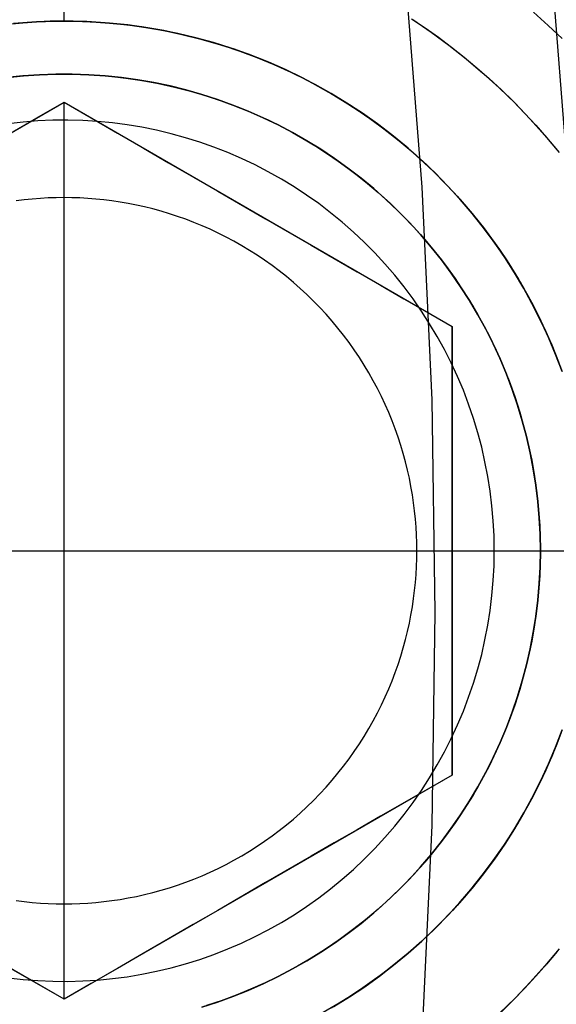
# Model space of a CAD drawing. Header units: millimetres. Extents: x -356 to 356, y -410 to 410.
# Tile 67 of 126: x 18.12 to 19.65, y -1.28 to 1.5. Entities that reach past the tile are written whole.
import ezdxf

# ---------------------------------------------------------------- set-up
doc = ezdxf.new("R2010")
doc.units = ezdxf.units.MM
doc.header["$MEASUREMENT"] = 0
doc.layers.add('1', color=7, linetype='Continuous')

msp = doc.modelspace()

# ---------------------------------------------------------------- linework, layer by layer
at = {"layer": '1', "color": 252, "extrusion": (-0.000237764, 0, 1)}
for points in [[(27.5022, 0), (27.4858, 0.9501), (27.4366, 1.899), (27.3547, 2.8457), (27.2401, 3.789), (27.0931, 4.7278), (26.9138, 5.6609), (26.7023, 6.5874), (26.459, 7.5059), (26.1842, 8.4155), (25.8781, 9.3151), (25.5411, 10.2036), (25.1737, 11.0799), (24.7763, 11.943), (24.3493, 12.7919), (23.8932, 13.6255), (23.4087, 14.4429), (22.8962, 15.2431), (22.3564, 16.0251), (21.7899, 16.788), (21.1975, 17.5309), (20.5797, 18.253), (19.9374, 18.9532), (19.2714, 19.6309), (18.5823, 20.2852), (17.871, 20.9153), (17.1384, 21.5205), (16.3854, 22.1001), (15.6128, 22.6533), (14.8216, 23.1795), (14.0127, 23.6781), (13.1871, 24.1484), (12.3457, 24.59), (11.4895, 25.0023), (10.6197, 25.3848), (9.7372, 25.7371), (8.843, 26.0586), (7.9383, 26.3491), (7.0241, 26.6083), (6.1015, 26.8357), (5.1715, 27.0311), (4.2354, 27.1943), (3.2943, 27.3251), (2.3491, 27.4233), (1.4012, 27.4889), (0.4515, 27.5217), (-0.4987, 27.5217), (-1.4484, 27.4889), (-2.3963, 27.4233), (-3.3415, 27.3251), (-4.2827, 27.1943), (-5.2188, 27.0311), (-6.1487, 26.8357), (-7.0713, 26.6083), (-7.9855, 26.3491), (-8.8902, 26.0586), (-9.7844, 25.7371), (-10.6669, 25.3848), (-11.5368, 25.0023), (-12.3929, 24.59), (-13.2343, 24.1484), (-14.0599, 23.6781), (-14.8688, 23.1795), (-15.66, 22.6533), (-16.4326, 22.1001), (-17.1857, 21.5205), (-17.9182, 20.9153), (-18.6295, 20.2852), (-19.3186, 19.6309), (-19.9847, 18.9532), (-20.6269, 18.253), (-21.2447, 17.5309), (-21.8372, 16.788), (-22.4036, 16.0251), (-22.9434, 15.2431), (-23.4559, 14.4429), (-23.9404, 13.6255), (-24.3965, 12.7919), (-24.8235, 11.943), (-25.2209, 11.0799), (-25.5883, 10.2036), (-25.9253, 9.3151), (-26.2314, 8.4155), (-26.5062, 7.5059), (-26.7495, 6.5874), (-26.961, 5.6609), (-27.1403, 4.7278), (-27.2874, 3.789), (-27.4019, 2.8457), (-27.4838, 1.899), (-27.533, 0.9501), (-27.5494, 0)], [(-27.5494, 0), (-27.533, -0.9501), (-27.4838, -1.899), (-27.4019, -2.8457), (-27.2874, -3.789), (-27.1403, -4.7278), (-26.961, -5.6609), (-26.7495, -6.5874), (-26.5062, -7.5059), (-26.2314, -8.4155), (-25.9253, -9.3151), (-25.5883, -10.2036), (-25.2209, -11.0799), (-24.8235, -11.943), (-24.3965, -12.7919), (-23.9404, -13.6255), (-23.4559, -14.4429), (-22.9434, -15.2431), (-22.4036, -16.0251), (-21.8372, -16.788), (-21.2447, -17.5309), (-20.6269, -18.253), (-19.9847, -18.9532), (-19.3186, -19.6309), (-18.6295, -20.2852), (-17.9182, -20.9153), (-17.1857, -21.5205), (-16.4326, -22.1001), (-15.66, -22.6533), (-14.8688, -23.1795), (-14.0599, -23.6781), (-13.2343, -24.1484), (-12.3929, -24.59), (-11.5368, -25.0023), (-10.6669, -25.3848), (-9.7844, -25.7371), (-8.8902, -26.0586), (-7.9855, -26.3491), (-7.0713, -26.6083), (-6.1487, -26.8357), (-5.2188, -27.0311), (-4.2827, -27.1943), (-3.3415, -27.3251), (-2.3963, -27.4233), (-1.4484, -27.4889), (-0.4987, -27.5217), (0.4515, -27.5217), (1.4012, -27.4889), (2.3491, -27.4233), (3.2943, -27.3251), (4.2354, -27.1943), (5.1715, -27.0311), (6.1015, -26.8357), (7.0241, -26.6083), (7.9383, -26.3491), (8.843, -26.0586), (9.7372, -25.7371), (10.6197, -25.3848), (11.4895, -25.0023), (12.3457, -24.59), (13.1871, -24.1484), (14.0127, -23.6781), (14.8216, -23.1795), (15.6128, -22.6533), (16.3854, -22.1001), (17.1384, -21.5205), (17.871, -20.9153), (18.5823, -20.2852), (19.2714, -19.6309), (19.9374, -18.9532), (20.5797, -18.253), (21.1975, -17.5309), (21.7899, -16.788), (22.3564, -16.0251), (22.8962, -15.2431), (23.4087, -14.4429), (23.8932, -13.6255), (24.3493, -12.7919), (24.7763, -11.943), (25.1737, -11.0799), (25.5411, -10.2036), (25.8781, -9.3151), (26.1842, -8.4155), (26.459, -7.5059), (26.7023, -6.5874), (26.9138, -5.6609), (27.0931, -4.7278), (27.2401, -3.789), (27.3547, -2.8457), (27.4366, -1.899), (27.4858, -0.9501), (27.5022, 0)]]:
    msp.add_lwpolyline(points, dxfattribs=at)
at = {"layer": '1', "color": 252, "extrusion": (-8.22423e-05, 0, 1)}
for points in [[(26.5177, 0), (26.5019, 0.9156), (26.4545, 1.8301), (26.3756, 2.7424), (26.2652, 3.6514), (26.1235, 4.5561), (25.9507, 5.4553), (25.7469, 6.3481), (25.5125, 7.2332), (25.2476, 8.1098), (24.9526, 8.9767), (24.6279, 9.8329), (24.2739, 10.6774), (23.8908, 11.5092), (23.4794, 12.3272), (23.0399, 13.1306), (22.5729, 13.9183), (22.0791, 14.6894), (21.5589, 15.443), (21.013, 16.1782), (20.4421, 16.8941), (19.8468, 17.5899), (19.2278, 18.2648), (18.5859, 18.9178), (17.9218, 19.5483), (17.2364, 20.1556), (16.5305, 20.7388), (15.8048, 21.2973), (15.0603, 21.8304), (14.2978, 22.3375), (13.5183, 22.818), (12.7226, 23.2712), (11.9118, 23.6968), (11.0868, 24.0941), (10.2485, 24.4627), (9.398, 24.8021), (8.5364, 25.112), (7.6645, 25.392), (6.7835, 25.6417), (5.8944, 25.8608), (4.9983, 26.0492), (4.0962, 26.2064), (3.1892, 26.3325), (2.2784, 26.4272), (1.3649, 26.4903), (0.4497, 26.5219), (-0.466, 26.5219), (-1.3812, 26.4903), (-2.2947, 26.4272), (-3.2055, 26.3325), (-4.1125, 26.2064), (-5.0146, 26.0492), (-5.9107, 25.8608), (-6.7998, 25.6417), (-7.6808, 25.392), (-8.5527, 25.112), (-9.4144, 24.8021), (-10.2648, 24.4627), (-11.1031, 24.0941), (-11.9281, 23.6968), (-12.7389, 23.2712), (-13.5346, 22.818), (-14.3141, 22.3375), (-15.0766, 21.8304), (-15.8211, 21.2973), (-16.5468, 20.7388), (-17.2528, 20.1556), (-17.9382, 19.5483), (-18.6022, 18.9178), (-19.2441, 18.2648), (-19.8631, 17.5899), (-20.4584, 16.8941), (-21.0293, 16.1782), (-21.5752, 15.443), (-22.0954, 14.6894), (-22.5892, 13.9183), (-23.0562, 13.1306), (-23.4957, 12.3272), (-23.9072, 11.5092), (-24.2902, 10.6774), (-24.6443, 9.8329), (-24.969, 8.9767), (-25.2639, 8.1098), (-25.5288, 7.2332), (-25.7633, 6.3481), (-25.967, 5.4553), (-26.1399, 4.5561), (-26.2815, 3.6514), (-26.3919, 2.7424), (-26.4709, 1.8301), (-26.5183, 0.9156), (-26.5341, 0)], [(-26.5341, 0), (-26.5183, -0.9156), (-26.4709, -1.8301), (-26.3919, -2.7424), (-26.2815, -3.6514), (-26.1399, -4.5561), (-25.967, -5.4553), (-25.7633, -6.3481), (-25.5288, -7.2332), (-25.2639, -8.1098), (-24.969, -8.9767), (-24.6443, -9.8329), (-24.2902, -10.6774), (-23.9072, -11.5092), (-23.4957, -12.3272), (-23.0562, -13.1306), (-22.5892, -13.9183), (-22.0954, -14.6894), (-21.5752, -15.443), (-21.0293, -16.1782), (-20.4584, -16.8941), (-19.8631, -17.5899), (-19.2441, -18.2648), (-18.6022, -18.9178), (-17.9382, -19.5483), (-17.2528, -20.1556), (-16.5468, -20.7388), (-15.8211, -21.2973), (-15.0766, -21.8304), (-14.3141, -22.3375), (-13.5346, -22.818), (-12.7389, -23.2712), (-11.9281, -23.6968), (-11.1031, -24.0941), (-10.2648, -24.4627), (-9.4144, -24.8021), (-8.5527, -25.112), (-7.6808, -25.392), (-6.7998, -25.6417), (-5.9107, -25.8608), (-5.0146, -26.0492), (-4.1125, -26.2064), (-3.2055, -26.3325), (-2.2947, -26.4272), (-1.3812, -26.4903), (-0.466, -26.5219), (0.4497, -26.5219), (1.3649, -26.4903), (2.2784, -26.4272), (3.1892, -26.3325), (4.0962, -26.2064), (4.9983, -26.0492), (5.8944, -25.8608), (6.7835, -25.6417), (7.6645, -25.392), (8.5364, -25.112), (9.398, -24.8021), (10.2485, -24.4627), (11.0868, -24.0941), (11.9118, -23.6968), (12.7226, -23.2712), (13.5183, -22.818), (14.2978, -22.3375), (15.0603, -21.8304), (15.8048, -21.2973), (16.5305, -20.7388), (17.2364, -20.1556), (17.9218, -19.5483), (18.5859, -18.9178), (19.2278, -18.2648), (19.8468, -17.5899), (20.4421, -16.8941), (21.013, -16.1782), (21.5589, -15.443), (22.0791, -14.6894), (22.5729, -13.9183), (23.0399, -13.1306), (23.4794, -12.3272), (23.8908, -11.5092), (24.2739, -10.6774), (24.6279, -9.8329), (24.9526, -8.9767), (25.2476, -8.1098), (25.5125, -7.2332), (25.7469, -6.3481), (25.9507, -5.4553), (26.1235, -4.5561), (26.2652, -3.6514), (26.3756, -2.7424), (26.4545, -1.8301), (26.5019, -0.9156), (26.5177, 0)]]:
    msp.add_lwpolyline(points, dxfattribs=at)
at = {"layer": '1', "color": 252}
for points in [[(18.1535, 7.517), (18.3768, 6.9672), (18.5846, 6.4077), (18.7763, 5.8392), (18.9514, 5.2624), (19.1094, 4.6779), (19.2499, 4.0866), (19.3725, 3.4893), (19.4768, 2.8867), (19.5626, 2.2797), (19.6296, 1.6691), (19.6775, 1.0558), (19.7064, 0.4407), (19.716, -0.1752), (19.7064, -0.7912), (19.6775, -1.4063), (19.6296, -2.0196), (19.5626, -2.6302), (19.4768, -3.2372), (19.3725, -3.8398)], [(17.7718, 7.3553), (17.9904, 6.817), (18.1938, 6.2692), (18.3814, 5.7127), (18.5528, 5.148), (18.7075, 4.5759), (18.8451, 3.997), (18.9651, 3.4122), (19.0672, 2.8223), (19.1512, 2.228), (19.2168, 1.6303), (19.2638, 1.0299), (19.292, 0.4278), (19.3014, -0.1752), (19.292, -0.7783), (19.2638, -1.3804), (19.2168, -1.9808), (19.1512, -2.5785), (19.0672, -3.1728), (18.9651, -3.7627)], [(18.25, 1.5), (18.25, 2.3)], [(19.235, 1.5066), (19.2733, 1.4808), (19.311, 1.454), (19.3481, 1.4262), (19.3845, 1.3974), (19.4203, 1.3677), (19.4552, 1.3369), (19.4894, 1.3053), (19.5228, 1.2728), (19.5553, 1.2394), (19.5869, 1.2052), (19.6177, 1.1703), (19.6474, 1.1345)], [(19.235, 1.5066), (19.2733, 1.4808), (19.311, 1.454), (19.3481, 1.4262), (19.3845, 1.3974), (19.4203, 1.3677), (19.4552, 1.3369), (19.4894, 1.3053), (19.5228, 1.2728), (19.5553, 1.2394), (19.5869, 1.2052), (19.6177, 1.1703), (19.6474, 1.1345)], [(19.6614, 1.4504), (19.6218, 1.4879), (19.5807, 1.5248)], [(19.6605, 0.5103), (19.642, 0.559), (19.6217, 0.6069), (19.5998, 0.6542), (19.5763, 0.7006), (19.5512, 0.7462), (19.5245, 0.7909), (19.4963, 0.8347), (19.4666, 0.8775), (19.4354, 0.9192), (19.4028, 0.9597), (19.3688, 0.9992), (19.3334, 1.0374), (19.2968, 1.0744), (19.2588, 1.1101), (19.2197, 1.1444), (19.1794, 1.1774), (19.138, 1.2089), (19.0955, 1.239), (19.052, 1.2676), (19.0075, 1.2947), (18.9621, 1.3202), (18.9159, 1.3441), (18.8688, 1.3664), (18.821, 1.3871), (18.7725, 1.406), (18.7234, 1.4233), (18.6737, 1.4389), (18.6235, 1.4527), (18.5729, 1.4648), (18.5219, 1.4752), (18.4705, 1.4837), (18.4189, 1.4905), (18.367, 1.4954), (18.3151, 1.4986), (18.263, 1.4999), (18.211, 1.4995), (18.1589, 1.4972), (18.107, 1.4932)], [(18.1152, 1.4939), (18.1493, 1.4966), (18.1831, 1.4985), (18.2167, 1.4996), (18.25, 1.5), (18.2833, 1.4996), (18.3169, 1.4985), (18.3507, 1.4966), (18.3848, 1.4939), (18.4191, 1.4904), (18.4535, 1.4861), (18.4882, 1.481), (18.5229, 1.475), (18.5578, 1.4681), (18.5928, 1.4603), (18.6277, 1.4517), (18.6627, 1.4421), (18.6977, 1.4316), (18.7326, 1.4202), (18.7674, 1.4079), (18.8021, 1.3947), (18.8367, 1.3805), (18.871, 1.3654), (18.9051, 1.3494), (18.9389, 1.3324), (18.9725, 1.3146), (19.0056, 1.2958), (19.0384, 1.2761), (19.0708, 1.2555), (19.1027, 1.234), (19.1342, 1.2117), (19.1651, 1.1885), (19.1954, 1.1645), (19.2252, 1.1397), (19.2544, 1.1141), (19.2829, 1.0878), (19.3107, 1.0607), (19.3378, 1.0329), (19.3641, 1.0044), (19.3897, 0.9752), (19.4145, 0.9454), (19.4385, 0.9151), (19.4617, 0.8842), (19.484, 0.8527), (19.5055, 0.8208), (19.5261, 0.7884), (19.5458, 0.7556), (19.5646, 0.7225), (19.5824, 0.6889), (19.5994, 0.6551), (19.6154, 0.621), (19.6305, 0.5867), (19.6447, 0.5521), (19.6579, 0.5174)], [(18.1152, 1.4939), (18.1493, 1.4966), (18.1831, 1.4985), (18.2167, 1.4996), (18.25, 1.5), (18.2833, 1.4996), (18.3169, 1.4985), (18.3507, 1.4966), (18.3848, 1.4939), (18.4191, 1.4904), (18.4535, 1.4861), (18.4882, 1.481), (18.5229, 1.475), (18.5578, 1.4681), (18.5928, 1.4603), (18.6277, 1.4517), (18.6627, 1.4421), (18.6977, 1.4316), (18.7326, 1.4202), (18.7674, 1.4079), (18.8021, 1.3947), (18.8367, 1.3805), (18.871, 1.3654), (18.9051, 1.3494), (18.9389, 1.3324), (18.9725, 1.3146), (19.0056, 1.2958), (19.0384, 1.2761), (19.0708, 1.2555), (19.1027, 1.234), (19.1342, 1.2117), (19.1651, 1.1885), (19.1954, 1.1645), (19.2252, 1.1397), (19.2544, 1.1141), (19.2829, 1.0878), (19.3107, 1.0607), (19.3378, 1.0329), (19.3641, 1.0044), (19.3897, 0.9752), (19.4145, 0.9454), (19.4385, 0.9151), (19.4617, 0.8842), (19.484, 0.8527), (19.5055, 0.8208), (19.5261, 0.7884), (19.5458, 0.7556), (19.5646, 0.7225), (19.5824, 0.6889), (19.5994, 0.6551), (19.6154, 0.621), (19.6305, 0.5867), (19.6447, 0.5521), (19.6579, 0.5174)], [(19.6615, 0.5076), (19.6431, 0.556), (19.6231, 0.6038), (19.6015, 0.6508), (19.5782, 0.6971), (19.5533, 0.7425), (19.5269, 0.7871), (19.499, 0.8307), (19.4696, 0.8733), (19.4387, 0.9149), (19.4064, 0.9553), (19.3728, 0.9947), (19.3378, 1.0328), (19.3015, 1.0698), (19.2639, 1.1054), (19.2252, 1.1398), (19.1852, 1.1727), (19.1442, 1.2043), (19.1021, 1.2345), (19.059, 1.2632), (19.0149, 1.2903), (18.9699, 1.316), (18.9241, 1.34), (18.8774, 1.3625), (18.83, 1.3833), (18.7819, 1.4025), (18.7332, 1.42), (18.6839, 1.4359), (18.6341, 1.45), (18.5838, 1.4624), (18.5331, 1.473), (18.4821, 1.4819), (18.4308, 1.4891), (18.3793, 1.4944), (18.3276, 1.498), (18.2759, 1.4998), (18.2241, 1.4998), (18.1724, 1.498), (18.1207, 1.4944)], [(18.1207, 1.4944), (18.1724, 1.498), (18.2241, 1.4998), (18.2759, 1.4998), (18.3276, 1.498), (18.3793, 1.4944), (18.4308, 1.4891), (18.4821, 1.4819), (18.5331, 1.473), (18.5838, 1.4624), (18.6341, 1.45), (18.6839, 1.4359), (18.7332, 1.42), (18.7819, 1.4025), (18.83, 1.3833), (18.8774, 1.3625), (18.9241, 1.34), (18.9699, 1.316), (19.0149, 1.2903), (19.059, 1.2632), (19.1021, 1.2345), (19.1442, 1.2043), (19.1852, 1.1727), (19.2252, 1.1398), (19.2639, 1.1054), (19.3015, 1.0698), (19.3378, 1.0328), (19.3728, 0.9947), (19.4064, 0.9553), (19.4387, 0.9149), (19.4696, 0.8733), (19.499, 0.8307), (19.5269, 0.7871), (19.5533, 0.7425), (19.5782, 0.6971), (19.6015, 0.6508), (19.6231, 0.6038), (19.6431, 0.556), (19.6615, 0.5076)], [(19.2386, 1.5042), (19.2902, 1.469), (19.3406, 1.432), (19.3896, 1.3933), (19.4373, 1.3529), (19.4836, 1.3109), (19.5283, 1.2673), (19.5715, 1.2221), (19.6131, 1.1755), (19.6531, 1.1275)], [(19.6, 0), (19.5992, 0.0466), (19.5968, 0.0931), (19.5928, 0.1396), (19.5871, 0.1858), (19.5799, 0.2319), (19.5711, 0.2776), (19.5608, 0.3231), (19.5488, 0.3681), (19.5354, 0.4127), (19.5203, 0.4569), (19.5038, 0.5004), (19.4858, 0.5434), (19.4663, 0.5857), (19.4454, 0.6274), (19.423, 0.6683), (19.3992, 0.7084), (19.3741, 0.7476), (19.3476, 0.786), (19.3198, 0.8234), (19.2908, 0.8598), (19.2605, 0.8952), (19.229, 0.9296), (19.1963, 0.9628), (19.1625, 0.9949), (19.1276, 1.0258), (19.0917, 1.0555), (19.0548, 1.0839), (19.0169, 1.111), (18.9781, 1.1368), (18.9384, 1.1613), (18.8979, 1.1844), (18.8567, 1.206), (18.8147, 1.2262), (18.772, 1.245), (18.7287, 1.2623), (18.6849, 1.278), (18.6405, 1.2923), (18.5957, 1.305), (18.5504, 1.3162), (18.5048, 1.3257), (18.4589, 1.3337), (18.4127, 1.3402), (18.3664, 1.345), (18.3199, 1.3482), (18.2733, 1.3498), (18.2267, 1.3498), (18.1801, 1.3482), (18.1336, 1.345), (18.0873, 1.3402)], [(18.0873, 1.3402), (18.1336, 1.345), (18.1801, 1.3482), (18.2267, 1.3498), (18.2733, 1.3498), (18.3199, 1.3482), (18.3664, 1.345), (18.4127, 1.3402), (18.4589, 1.3337), (18.5048, 1.3257), (18.5504, 1.3162), (18.5957, 1.305), (18.6405, 1.2923), (18.6849, 1.278), (18.7287, 1.2623), (18.772, 1.245), (18.8147, 1.2262), (18.8567, 1.206), (18.8979, 1.1844), (18.9384, 1.1613), (18.9781, 1.1368), (19.0169, 1.111), (19.0548, 1.0839), (19.0917, 1.0555), (19.1276, 1.0258), (19.1625, 0.9949), (19.1963, 0.9628), (19.229, 0.9296), (19.2605, 0.8952), (19.2908, 0.8598), (19.3198, 0.8234), (19.3476, 0.786), (19.3741, 0.7476), (19.3992, 0.7084), (19.423, 0.6683), (19.4454, 0.6274), (19.4663, 0.5857), (19.4858, 0.5434), (19.5038, 0.5004), (19.5203, 0.4569), (19.5354, 0.4127), (19.5488, 0.3681), (19.5608, 0.3231), (19.5711, 0.2776), (19.5799, 0.2319), (19.5871, 0.1858), (19.5928, 0.1396), (19.5968, 0.0931), (19.5992, 0.0466), (19.6, 0)], [(18.098, 1.3414), (18.1447, 1.3459), (18.1914, 1.3487), (18.2383, 1.3499), (18.2851, 1.3495), (18.332, 1.3475), (18.3787, 1.3439), (18.4252, 1.3386), (18.4716, 1.3317), (18.5177, 1.3232), (18.5634, 1.3131), (18.6088, 1.3014), (18.6538, 1.2882), (18.6982, 1.2734), (18.7422, 1.2571), (18.7855, 1.2392), (18.8282, 1.2199), (18.8702, 1.1991), (18.9114, 1.1769), (18.9519, 1.1532), (18.9915, 1.1281), (19.0302, 1.1017), (19.0679, 1.074), (19.1047, 1.045), (19.1405, 1.0147), (19.1752, 0.9831), (19.2087, 0.9504), (19.2411, 0.9166), (19.2724, 0.8816), (19.3023, 0.8456), (19.331, 0.8086), (19.3585, 0.7706), (19.3845, 0.7317), (19.4092, 0.6918), (19.4326, 0.6512), (19.4545, 0.6098), (19.4749, 0.5676), (19.4938, 0.5247), (19.5113, 0.4812), (19.5273, 0.4372), (19.5417, 0.3926), (19.5545, 0.3475), (19.5658, 0.302), (19.5755, 0.2562), (19.5836, 0.21), (19.59, 0.1636), (19.5949, 0.117), (19.5982, 0.0703), (19.5998, 0.0234), (19.5998, -0.0234), (19.5982, -0.0703), (19.5949, -0.117), (19.59, -0.1636), (19.5836, -0.21), (19.5755, -0.2562), (19.5658, -0.302), (19.5545, -0.3475), (19.5417, -0.3926), (19.5273, -0.4372), (19.5113, -0.4812), (19.4938, -0.5247), (19.4749, -0.5676), (19.4545, -0.6098), (19.4326, -0.6512), (19.4092, -0.6918), (19.3845, -0.7317), (19.3585, -0.7706), (19.331, -0.8086), (19.3023, -0.8456), (19.2724, -0.8816), (19.2411, -0.9166), (19.2087, -0.9504), (19.1752, -0.9831), (19.1405, -1.0147), (19.1047, -1.045), (19.0679, -1.074), (19.0302, -1.1017), (18.9915, -1.1281), (18.9519, -1.1532), (18.9114, -1.1769), (18.8702, -1.1991), (18.8282, -1.2199), (18.7855, -1.2392), (18.7422, -1.2571), (18.6982, -1.2734), (18.6538, -1.2882)], [(17.15, 0.6351), (18.25, 1.2702)], [(17.15, 0.6351), (18.25, 1.2702)], [(18.25, 1.2702), (19.35, 0.6351)], [(18.25, 1.2702), (19.35, 0.6351)], [(18.25, -1.2702), (18.25, 1.2702)], [(19.25, 0), (19.2498, 0.0222), (19.249, 0.0446), (19.2477, 0.0671), (19.246, 0.0899), (19.2436, 0.1127), (19.2408, 0.1357), (19.2373, 0.1588), (19.2333, 0.182), (19.2287, 0.2052), (19.2235, 0.2285), (19.2178, 0.2518), (19.2114, 0.2752), (19.2044, 0.2985), (19.1968, 0.3217), (19.1886, 0.345), (19.1798, 0.3681), (19.1703, 0.3911), (19.1603, 0.414), (19.1496, 0.4367), (19.1383, 0.4593), (19.1264, 0.4816), (19.1138, 0.5038), (19.1007, 0.5256), (19.087, 0.5472), (19.0727, 0.5685), (19.0578, 0.5895), (19.0424, 0.6101), (19.0264, 0.6303), (19.0098, 0.6501), (18.9927, 0.6696), (18.9752, 0.6886), (18.9571, 0.7071), (18.9386, 0.7252), (18.9196, 0.7427), (18.9001, 0.7598), (18.8803, 0.7764), (18.8601, 0.7924), (18.8395, 0.8078), (18.8185, 0.8227), (18.7972, 0.837), (18.7756, 0.8507), (18.7538, 0.8638), (18.7316, 0.8764), (18.7093, 0.8883), (18.6867, 0.8996), (18.664, 0.9103), (18.6411, 0.9203), (18.6181, 0.9298), (18.595, 0.9386), (18.5717, 0.9468), (18.5485, 0.9544), (18.5252, 0.9614), (18.5018, 0.9678), (18.4785, 0.9735), (18.4552, 0.9787), (18.432, 0.9833), (18.4088, 0.9873), (18.3857, 0.9908), (18.3627, 0.9936), (18.3399, 0.996), (18.3171, 0.9977), (18.2946, 0.999), (18.2722, 0.9998), (18.25, 1), (18.2278, 0.9998), (18.2054, 0.999), (18.1829, 0.9977), (18.1601, 0.996), (18.1373, 0.9936), (18.1143, 0.9908)], [(18.25, -1), (18.25, 1)], [(19.35, 0.6351), (19.35, -0.6351)], [(19.35, -0.6351), (19.35, 0.6351)], [(17.15, 0), (19.35, 0)], [(17.25, 0), (19.25, 0)], [(18.1143, -0.9908), (18.1373, -0.9936), (18.1601, -0.996), (18.1829, -0.9977), (18.2054, -0.999), (18.2278, -0.9998), (18.25, -1), (18.2722, -0.9998), (18.2946, -0.999), (18.3171, -0.9977), (18.3399, -0.996), (18.3627, -0.9936), (18.3857, -0.9908), (18.4088, -0.9873), (18.432, -0.9833), (18.4552, -0.9787), (18.4785, -0.9735), (18.5018, -0.9678), (18.5252, -0.9614), (18.5485, -0.9544), (18.5717, -0.9468), (18.595, -0.9386), (18.6181, -0.9298), (18.6411, -0.9203), (18.664, -0.9103), (18.6867, -0.8996), (18.7093, -0.8883), (18.7316, -0.8764), (18.7538, -0.8638), (18.7756, -0.8507), (18.7972, -0.837), (18.8185, -0.8227), (18.8395, -0.8078), (18.8601, -0.7924), (18.8803, -0.7764), (18.9001, -0.7598), (18.9196, -0.7427), (18.9386, -0.7252), (18.9571, -0.7071), (18.9752, -0.6886), (18.9927, -0.6696), (19.0098, -0.6501), (19.0264, -0.6303), (19.0424, -0.6101), (19.0578, -0.5895), (19.0727, -0.5685), (19.087, -0.5472), (19.1007, -0.5256), (19.1138, -0.5038), (19.1264, -0.4816), (19.1383, -0.4593), (19.1496, -0.4367), (19.1603, -0.414), (19.1703, -0.3911), (19.1798, -0.3681), (19.1886, -0.345), (19.1968, -0.3217), (19.2044, -0.2985), (19.2114, -0.2752), (19.2178, -0.2518), (19.2235, -0.2285), (19.2287, -0.2052), (19.2333, -0.182), (19.2373, -0.1588), (19.2408, -0.1357), (19.2436, -0.1127), (19.246, -0.0899), (19.2477, -0.0671), (19.249, -0.0446), (19.2498, -0.0222), (19.25, 0)], [(18.6405, -1.2923), (18.6849, -1.278), (18.7287, -1.2623), (18.772, -1.245), (18.8147, -1.2262), (18.8567, -1.206), (18.8979, -1.1844), (18.9384, -1.1613), (18.9781, -1.1368), (19.0169, -1.111), (19.0548, -1.0839), (19.0917, -1.0555), (19.1276, -1.0258), (19.1625, -0.9949), (19.1963, -0.9628), (19.229, -0.9296), (19.2605, -0.8952), (19.2908, -0.8598), (19.3198, -0.8234), (19.3476, -0.786), (19.3741, -0.7476), (19.3992, -0.7084), (19.423, -0.6683), (19.4454, -0.6274), (19.4663, -0.5857), (19.4858, -0.5434), (19.5038, -0.5004), (19.5203, -0.4569), (19.5354, -0.4127), (19.5488, -0.3681), (19.5608, -0.3231), (19.5711, -0.2776), (19.5799, -0.2319), (19.5871, -0.1858), (19.5928, -0.1396), (19.5968, -0.0931), (19.5992, -0.0466), (19.6, 0)], [(19.6, 0), (19.5992, -0.0466), (19.5968, -0.0931), (19.5928, -0.1396), (19.5871, -0.1858), (19.5799, -0.2319), (19.5711, -0.2776), (19.5608, -0.3231), (19.5488, -0.3681), (19.5354, -0.4127), (19.5203, -0.4569), (19.5038, -0.5004), (19.4858, -0.5434), (19.4663, -0.5857), (19.4454, -0.6274), (19.423, -0.6683), (19.3992, -0.7084), (19.3741, -0.7476), (19.3476, -0.786), (19.3198, -0.8234), (19.2908, -0.8598), (19.2605, -0.8952), (19.229, -0.9296), (19.1963, -0.9628), (19.1625, -0.9949), (19.1276, -1.0258), (19.0917, -1.0555), (19.0548, -1.0839), (19.0169, -1.111), (18.9781, -1.1368), (18.9384, -1.1613), (18.8979, -1.1844), (18.8567, -1.206), (18.8147, -1.2262), (18.772, -1.245), (18.7287, -1.2623), (18.6849, -1.278), (18.6405, -1.2923)], [(5, 0), (26.026, 0)], [(5, 0), (26.026, 0)], [(19.6579, -0.5174), (19.6447, -0.5521), (19.6305, -0.5867), (19.6154, -0.621), (19.5994, -0.6551), (19.5824, -0.6889), (19.5646, -0.7225), (19.5458, -0.7556), (19.5261, -0.7884), (19.5055, -0.8208), (19.484, -0.8527), (19.4617, -0.8842), (19.4385, -0.9151), (19.4145, -0.9454), (19.3897, -0.9752), (19.3641, -1.0044), (19.3378, -1.0329), (19.3107, -1.0607), (19.2829, -1.0878), (19.2544, -1.1141), (19.2252, -1.1397), (19.1954, -1.1645), (19.1651, -1.1885), (19.1342, -1.2117), (19.1027, -1.234), (19.0708, -1.2555), (19.0384, -1.2761), (19.0056, -1.2958)], [(19.6579, -0.5174), (19.6447, -0.5521), (19.6305, -0.5867), (19.6154, -0.621), (19.5994, -0.6551), (19.5824, -0.6889), (19.5646, -0.7225), (19.5458, -0.7556), (19.5261, -0.7884), (19.5055, -0.8208), (19.484, -0.8527), (19.4617, -0.8842), (19.4385, -0.9151), (19.4145, -0.9454), (19.3897, -0.9752), (19.3641, -1.0044), (19.3378, -1.0329), (19.3107, -1.0607), (19.2829, -1.0878), (19.2544, -1.1141), (19.2252, -1.1397), (19.1954, -1.1645), (19.1651, -1.1885), (19.1342, -1.2117), (19.1027, -1.234), (19.0708, -1.2555), (19.0384, -1.2761), (19.0056, -1.2958)], [(19.0075, -1.2947), (19.052, -1.2676), (19.0955, -1.239), (19.138, -1.2089), (19.1794, -1.1774), (19.2197, -1.1444), (19.2588, -1.1101), (19.2968, -1.0744), (19.3334, -1.0374), (19.3688, -0.9992), (19.4028, -0.9597), (19.4354, -0.9192), (19.4666, -0.8775), (19.4963, -0.8347), (19.5245, -0.7909), (19.5512, -0.7462), (19.5763, -0.7006), (19.5998, -0.6542), (19.6217, -0.6069), (19.642, -0.559), (19.6605, -0.5103)], [(19.0149, -1.2903), (19.059, -1.2632), (19.1021, -1.2345), (19.1442, -1.2043), (19.1852, -1.1727), (19.2252, -1.1398), (19.2639, -1.1054), (19.3015, -1.0698), (19.3378, -1.0328), (19.3728, -0.9947), (19.4064, -0.9553), (19.4387, -0.9149), (19.4696, -0.8733), (19.499, -0.8307), (19.5269, -0.7871), (19.5533, -0.7425), (19.5782, -0.6971), (19.6015, -0.6508), (19.6231, -0.6038), (19.6431, -0.556), (19.6615, -0.5076)], [(19.6615, -0.5076), (19.6431, -0.556), (19.6231, -0.6038), (19.6015, -0.6508), (19.5782, -0.6971), (19.5533, -0.7425), (19.5269, -0.7871), (19.499, -0.8307), (19.4696, -0.8733), (19.4387, -0.9149), (19.4064, -0.9553), (19.3728, -0.9947), (19.3378, -1.0328), (19.3015, -1.0698), (19.2639, -1.1054), (19.2252, -1.1398), (19.1852, -1.1727), (19.1442, -1.2043), (19.1021, -1.2345), (19.059, -1.2632), (19.0149, -1.2903)], [(18.25, -1.2702), (17.15, -0.6351)], [(18.25, -1.2702), (17.15, -0.6351)], [(19.35, -0.6351), (18.25, -1.2702)], [(19.35, -0.6351), (18.25, -1.2702)], [(19.6531, -1.1275), (19.6131, -1.1755), (19.5715, -1.2221), (19.5283, -1.2673), (19.4836, -1.3109)], [(19.6474, -1.1345), (19.6177, -1.1703), (19.5869, -1.2052), (19.5553, -1.2394), (19.5228, -1.2728), (19.4894, -1.3053)], [(19.6474, -1.1345), (19.6177, -1.1703), (19.5869, -1.2052), (19.5553, -1.2394), (19.5228, -1.2728), (19.4894, -1.3053)]]:
    msp.add_lwpolyline(points, dxfattribs=at)
at = {"layer": '1', "color": 80}
for points in [[(18.0811, 1.4905), (18.133, 1.4954), (18.1849, 1.4986), (18.237, 1.4999), (18.289, 1.4995), (18.3411, 1.4972), (18.393, 1.4932), (18.4447, 1.4873), (18.4962, 1.4797), (18.5474, 1.4702), (18.5983, 1.459), (18.6487, 1.446), (18.6986, 1.4313), (18.7481, 1.4149), (18.7969, 1.3968), (18.845, 1.3769), (18.8924, 1.3555), (18.9391, 1.3323), (18.9849, 1.3076), (19.0299, 1.2813), (19.0739, 1.2535), (19.1169, 1.2241), (19.1588, 1.1933), (19.1997, 1.1611), (19.2394, 1.1274), (19.278, 1.0924), (19.3153, 1.056), (19.3513, 1.0184), (19.3859, 0.9796), (19.4193, 0.9396), (19.4512, 0.8984), (19.4816, 0.8562), (19.5106, 0.813), (19.5381, 0.7687), (19.564, 0.7235), (19.5883, 0.6775), (19.611, 0.6306), (19.6321, 0.583), (19.6515, 0.5347)], [(18.0811, 1.4905), (18.133, 1.4954), (18.1849, 1.4986), (18.237, 1.4999), (18.289, 1.4995), (18.3411, 1.4972), (18.393, 1.4932), (18.4447, 1.4873), (18.4962, 1.4797), (18.5474, 1.4702), (18.5983, 1.459), (18.6487, 1.446), (18.6986, 1.4313), (18.7481, 1.4149), (18.7969, 1.3968), (18.845, 1.3769), (18.8924, 1.3555), (18.9391, 1.3323), (18.9849, 1.3076), (19.0299, 1.2813), (19.0739, 1.2535), (19.1169, 1.2241), (19.1588, 1.1933), (19.1997, 1.1611), (19.2394, 1.1274), (19.278, 1.0924), (19.3153, 1.056), (19.3513, 1.0184), (19.3859, 0.9796), (19.4193, 0.9396), (19.4512, 0.8984), (19.4816, 0.8562), (19.5106, 0.813), (19.5381, 0.7687), (19.564, 0.7235), (19.5883, 0.6775), (19.611, 0.6306), (19.6321, 0.583), (19.6515, 0.5347)], [(19.6515, -0.5347), (19.6321, -0.583), (19.611, -0.6306), (19.5883, -0.6775), (19.564, -0.7235), (19.5381, -0.7687), (19.5106, -0.813), (19.4816, -0.8562), (19.4512, -0.8984), (19.4193, -0.9396), (19.3859, -0.9796), (19.3513, -1.0184), (19.3153, -1.056), (19.278, -1.0924), (19.2394, -1.1274), (19.1997, -1.1611), (19.1588, -1.1933), (19.1169, -1.2241), (19.0739, -1.2535), (19.0299, -1.2813), (18.9849, -1.3076)], [(19.6515, -0.5347), (19.6321, -0.583), (19.611, -0.6306), (19.5883, -0.6775), (19.564, -0.7235), (19.5381, -0.7687), (19.5106, -0.813), (19.4816, -0.8562), (19.4512, -0.8984), (19.4193, -0.9396), (19.3859, -0.9796), (19.3513, -1.0184), (19.3153, -1.056), (19.278, -1.0924), (19.2394, -1.1274), (19.1997, -1.1611), (19.1588, -1.1933), (19.1169, -1.2241), (19.0739, -1.2535), (19.0299, -1.2813), (18.9849, -1.3076)]]:
    msp.add_lwpolyline(points, dxfattribs=at)
at = {"layer": '1', "color": 252, "extrusion": (1, 0, 0)}
for points in [[(1.5, -333.0019), (1.5, -325.9019)], [(1, -333.5019), (1.5, -333.0019)], [(1.35, -328.0519), (1.5, -327.9019)], [(1.35, -329.7519), (1.5, -329.9019)], [(1.35, -328.0519), (1.35, -329.7519)], [(1.2702, -323.9799), (1.2702, -324.9693)], [(0.9526, -324.9693), (0.9526, -323.9319)], [(0.6351, -323.9799), (0.5643, -323.9699), (0.4899, -323.9609), (0.4126, -323.9531), (0.3328, -323.9466), (0.2511, -323.9413), (0.1681, -323.9375), (0.0842, -323.9351), (0, -323.9343)], [(0.6351, -323.9799), (0.6351, -324.9693)], [(0, -323.9343), (-0.0842, -323.9351), (-0.1681, -323.9375), (-0.2511, -323.9413), (-0.3328, -323.9466), (-0.4126, -323.9531), (-0.4899, -323.9609), (-0.5643, -323.9699), (-0.6351, -323.9799)], [(0, -328.0519), (0, -329.7519)], [(0, -324.9693), (0, -323.9343)], [(-0.6351, -323.9799), (-0.6351, -324.9693)], [(-0.9526, -324.9693), (-0.9526, -323.9319)], [(-1, -333.5019), (-1.5, -333.0019)], [(-1.2702, -323.9799), (-1.2702, -324.9693)]]:
    msp.add_lwpolyline(points, dxfattribs=at)
at = {"layer": '1', "color": 175}
for points in [[(19.4695, 0), (19.4688, 0.0423), (19.4666, 0.0846), (19.4629, 0.1268), (19.4578, 0.1688), (19.4512, 0.2106), (19.4431, 0.2522), (19.4337, 0.2934), (19.4228, 0.3343), (19.4105, 0.3748), (19.3968, 0.4149), (19.3817, 0.4544), (19.3652, 0.4934), (19.3474, 0.5318), (19.3283, 0.5696), (19.3079, 0.6067), (19.2862, 0.643), (19.2632, 0.6786), (19.2391, 0.7134), (19.2137, 0.7473), (19.1872, 0.7803), (19.1596, 0.8123), (19.1308, 0.8434), (19.101, 0.8735), (19.0702, 0.9025), (19.0384, 0.9304), (19.0056, 0.9572), (18.9719, 0.9829), (18.9374, 1.0073), (18.902, 1.0306), (18.8659, 1.0526), (18.8289, 1.0733), (18.7913, 1.0928), (18.7531, 1.1109), (18.7142, 1.1277), (18.6748, 1.1431), (18.6349, 1.1572), (18.5945, 1.1698), (18.5537, 1.1811), (18.5125, 1.1909), (18.471, 1.1993), (18.4293, 1.2063), (18.3873, 1.2117), (18.3452, 1.2158), (18.3029, 1.2184), (18.2606, 1.2195), (18.2183, 1.2191), (18.176, 1.2173), (18.1338, 1.2139), (18.0917, 1.2092)], [(19.4695, 0), (19.4688, 0.0423), (19.4666, 0.0846), (19.4629, 0.1268), (19.4578, 0.1688), (19.4512, 0.2106), (19.4431, 0.2522), (19.4337, 0.2934), (19.4228, 0.3343), (19.4105, 0.3748), (19.3968, 0.4149), (19.3817, 0.4544), (19.3652, 0.4934), (19.3474, 0.5318), (19.3283, 0.5696), (19.3079, 0.6067), (19.2862, 0.643), (19.2632, 0.6786), (19.2391, 0.7134), (19.2137, 0.7473), (19.1872, 0.7803), (19.1596, 0.8123), (19.1308, 0.8434), (19.101, 0.8735), (19.0702, 0.9025), (19.0384, 0.9304), (19.0056, 0.9572), (18.9719, 0.9829), (18.9374, 1.0073), (18.902, 1.0306), (18.8659, 1.0526), (18.8289, 1.0733), (18.7913, 1.0928), (18.7531, 1.1109), (18.7142, 1.1277), (18.6748, 1.1431), (18.6349, 1.1572), (18.5945, 1.1698), (18.5537, 1.1811), (18.5125, 1.1909), (18.471, 1.1993), (18.4293, 1.2063), (18.3873, 1.2117), (18.3452, 1.2158), (18.3029, 1.2184), (18.2606, 1.2195), (18.2183, 1.2191), (18.176, 1.2173), (18.1338, 1.2139), (18.0917, 1.2092)], [(18.0917, -1.2092), (18.1338, -1.2139), (18.176, -1.2173), (18.2183, -1.2191), (18.2606, -1.2195), (18.3029, -1.2184), (18.3452, -1.2158), (18.3873, -1.2117), (18.4293, -1.2063), (18.471, -1.1993), (18.5125, -1.1909), (18.5537, -1.1811), (18.5945, -1.1698), (18.6349, -1.1572), (18.6748, -1.1431), (18.7142, -1.1277), (18.7531, -1.1109), (18.7913, -1.0928), (18.8289, -1.0733), (18.8659, -1.0526), (18.902, -1.0306), (18.9374, -1.0073), (18.9719, -0.9829), (19.0056, -0.9572), (19.0384, -0.9304), (19.0702, -0.9025), (19.101, -0.8735), (19.1308, -0.8434), (19.1596, -0.8123), (19.1872, -0.7803), (19.2137, -0.7473), (19.2391, -0.7134), (19.2632, -0.6786), (19.2862, -0.643), (19.3079, -0.6067), (19.3283, -0.5696), (19.3474, -0.5318), (19.3652, -0.4934), (19.3817, -0.4544), (19.3968, -0.4149), (19.4105, -0.3748), (19.4228, -0.3343), (19.4337, -0.2934), (19.4431, -0.2522), (19.4512, -0.2106), (19.4578, -0.1688), (19.4629, -0.1268), (19.4666, -0.0846), (19.4688, -0.0423), (19.4695, 0)], [(18.0917, -1.2092), (18.1338, -1.2139), (18.176, -1.2173), (18.2183, -1.2191), (18.2606, -1.2195), (18.3029, -1.2184), (18.3452, -1.2158), (18.3873, -1.2117), (18.4293, -1.2063), (18.471, -1.1993), (18.5125, -1.1909), (18.5537, -1.1811), (18.5945, -1.1698), (18.6349, -1.1572), (18.6748, -1.1431), (18.7142, -1.1277), (18.7531, -1.1109), (18.7913, -1.0928), (18.8289, -1.0733), (18.8659, -1.0526), (18.902, -1.0306), (18.9374, -1.0073), (18.9719, -0.9829), (19.0056, -0.9572), (19.0384, -0.9304), (19.0702, -0.9025), (19.101, -0.8735), (19.1308, -0.8434), (19.1596, -0.8123), (19.1872, -0.7803), (19.2137, -0.7473), (19.2391, -0.7134), (19.2632, -0.6786), (19.2862, -0.643), (19.3079, -0.6067), (19.3283, -0.5696), (19.3474, -0.5318), (19.3652, -0.4934), (19.3817, -0.4544), (19.3968, -0.4149), (19.4105, -0.3748), (19.4228, -0.3343), (19.4337, -0.2934), (19.4431, -0.2522), (19.4512, -0.2106), (19.4578, -0.1688), (19.4629, -0.1268), (19.4666, -0.0846), (19.4688, -0.0423), (19.4695, 0)]]:
    msp.add_lwpolyline(points, dxfattribs=at)
at = {"layer": '1', "color": 252, "extrusion": (0, 1, 0)}
for points in [[(-19.25, -333.5019), (-19.75, -333.0019)], [(-19.35, -323.9343), (-19.4123, -323.9495), (-19.4744, -323.9664), (-19.5364, -323.9849), (-19.5982, -324.0051), (-19.6596, -324.0269), (-19.7207, -324.0505), (-19.7814, -324.0756), (-19.8415, -324.1025), (-19.9011, -324.1309), (-19.9601, -324.161), (-20.0183, -324.1926), (-20.0759, -324.2259), (-20.1325, -324.2606), (-20.1884, -324.2969), (-20.2432, -324.3346), (-20.2971, -324.3738), (-20.3499, -324.4144), (-20.4016, -324.4563), (-20.4521, -324.4996), (-20.5014, -324.5441), (-20.5495, -324.5898), (-20.5963, -324.6366), (-20.6417, -324.6846), (-20.6858, -324.7336), (-20.7284, -324.7836), (-20.7696, -324.8345), (-20.8093, -324.8862), (-20.8476, -324.9388), (-20.8843, -324.9921), (-20.9195, -325.0461), (-20.9531, -325.1007), (-20.9853, -325.1558)], [(-19.6, -328.0519), (-19.75, -327.9019)], [(-19.6, -329.7519), (-19.75, -329.9019)]]:
    msp.add_lwpolyline(points, dxfattribs=at)
at = {"layer": '1', "color": 252}
for points in [[(17.15, 0.6351, -323.9799), (17.2188, 0.6748, -323.9686), (17.2865, 0.7138, -323.9591), (17.3532, 0.7521, -323.9513), (17.4192, 0.7901, -323.9452), (17.4845, 0.8276, -323.9405), (17.5494, 0.865, -323.9372), (17.6789, 0.9398, -323.9342), (17.8145, 1.0184, -323.9358), (17.8836, 1.0583, -323.9386), (17.9538, 1.099, -323.9429), (18.0253, 1.1403, -323.9491), (18.0984, 1.1826, -323.9572), (18.1732, 1.2258, -323.9674), (18.25, 1.2702, -323.9799)], [(18.25, 1.2702, -323.9799), (18.3268, 1.2258, -323.9674), (18.4017, 1.1826, -323.9571), (18.4748, 1.1403, -323.9491), (18.5463, 1.0989, -323.9429), (18.6165, 1.0583, -323.9386), (18.6856, 1.0183, -323.9358), (18.8212, 0.9397, -323.9342), (18.9507, 0.865, -323.9372), (19.0156, 0.8276, -323.9405), (19.0809, 0.79, -323.9452), (19.1468, 0.7521, -323.9513), (19.2135, 0.7137, -323.9591), (19.2812, 0.6748, -323.9686), (19.35, 0.6351, -323.9799)], [(18.25, -1.2702, -323.9799), (18.1732, -1.2258, -323.9674), (18.0983, -1.1826, -323.9571), (18.0252, -1.1403, -323.9491), (17.9537, -1.0989, -323.9429), (17.8835, -1.0583, -323.9386), (17.8144, -1.0183, -323.9358), (17.6788, -0.9397, -323.9342), (17.5493, -0.865, -323.9372), (17.4844, -0.8276, -323.9405), (17.4191, -0.79, -323.9452), (17.3532, -0.7521, -323.9513), (17.2865, -0.7137, -323.9591), (17.2188, -0.6748, -323.9686), (17.15, -0.6351, -323.9799)], [(19.35, -0.6351, -323.9799), (19.2812, -0.6748, -323.9686), (19.2135, -0.7138, -323.9591), (19.1468, -0.7521, -323.9513), (19.0808, -0.7901, -323.9452), (19.0155, -0.8276, -323.9405), (18.9506, -0.865, -323.9372), (18.8211, -0.9398, -323.9342), (18.6855, -1.0184, -323.9358), (18.6164, -1.0583, -323.9386), (18.5462, -1.099, -323.9429), (18.4747, -1.1403, -323.9491), (18.4016, -1.1826, -323.9572), (18.3268, -1.2258, -323.9674), (18.25, -1.2702, -323.9799)]]:
    msp.add_polyline3d(points, dxfattribs=at)

doc.saveas('drawing.dxf')
